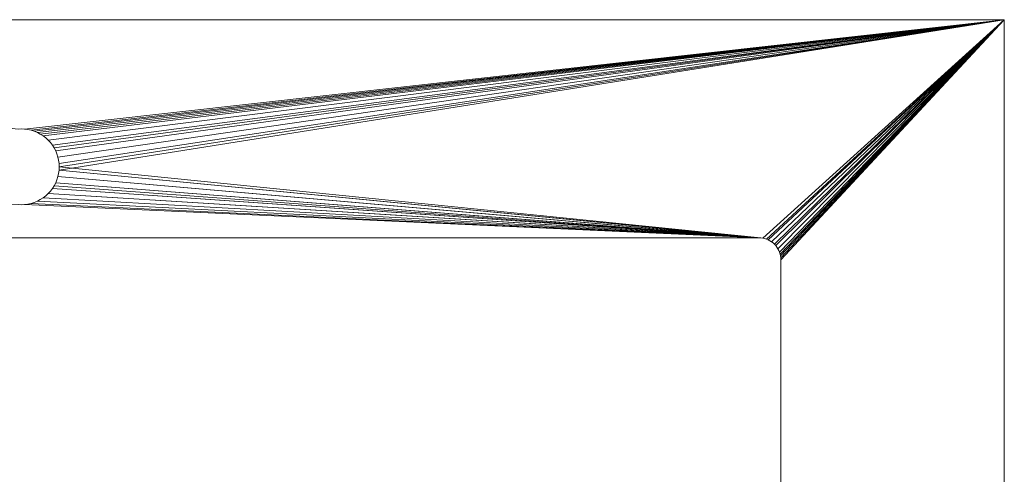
# Model space of a CAD drawing. Header units: millimetres. Extents: x -452 to 448, y -213 to 260.
# Tile 22 of 22: x -3 to 448, y 52 to 260. Entities that reach past the tile are written whole.
import ezdxf

# ---------------------------------------------------------------- set-up
doc = ezdxf.new("R2010")
doc.units = ezdxf.units.MM
doc.layers.add('LUCIDO_1', color=1, linetype='Continuous', lineweight=20, true_color=0xff0000)

# ---------------------------------------------------------------- blocks, each defined once
blk = doc.blocks.new('Group')
at = {"layer": 'LUCIDO_1', "color": 190, "linetype": 'Continuous', "lineweight": 15, "true_color": 0x6600ff, "transparency": 33554687}
for points in [[(448, 260, 500.11), (-452, 260, 500.11), (-3.51, 209.83, 500.11), (-2, 209.9, 500.11)], [(-452, 260, 488.11), (448, 260, 488.11), (-0.49, 209.83, 488.11), (-2, 209.9, 488.11)], [(-2, 209.9, 488.11), (-3.51, 209.83, 488.11), (-452, 260, 488.11)], [(-452, 260, 488.11), (-452, 260, 500.11), (448, 260, 500.11), (448, 260, 488.11), (-452, 260, 488.11)], [(-2, 209.9, 500.11), (-0.49, 209.83, 500.11), (448, 260, 500.11)], [(448, 260, 500.11), (-0.49, 209.83, 500.11), (1.01, 209.64, 500.11)], [(1.01, 209.64, 488.11), (-0.49, 209.83, 488.11), (448, 260, 488.11)], [(1.01, 209.64, 500.11), (2.49, 209.31, 500.11), (448, 260, 500.11)], [(448, 260, 488.11), (2.49, 209.31, 488.11), (1.01, 209.64, 488.11)], [(448, 260, 500.11), (2.49, 209.31, 500.11), (3.93, 208.85, 500.11)], [(3.93, 208.85, 488.11), (2.49, 209.31, 488.11), (448, 260, 488.11)], [(3.93, 208.85, 500.11), (5.33, 208.27, 500.11), (448, 260, 500.11)], [(5.33, 208.27, 488.11), (3.93, 208.85, 488.11), (448, 260, 488.11)], [(5.33, 208.27, 500.11), (6.67, 207.58, 500.11), (448, 260, 500.11)], [(6.67, 207.58, 488.11), (5.33, 208.27, 488.11), (448, 260, 488.11)], [(448, 260, 500.11), (6.67, 207.58, 500.11), (7.95, 206.76, 500.11)], [(448, 260, 488.11), (7.95, 206.76, 488.11), (6.67, 207.58, 488.11)], [(448, 260, 500.11), (7.95, 206.76, 500.11), (9.15, 205.84, 500.11)], [(9.15, 205.84, 488.11), (7.95, 206.76, 488.11), (448, 260, 488.11)], [(9.15, 205.84, 500.11), (10.27, 204.82, 500.11), (448, 260, 500.11)], [(448, 260, 488.11), (10.27, 204.82, 488.11), (9.15, 205.84, 488.11)], [(448, 260, 500.11), (10.27, 204.82, 500.11), (11.29, 203.7, 500.11)], [(11.29, 203.7, 488.11), (10.27, 204.82, 488.11), (448, 260, 488.11)], [(11.29, 203.7, 500.11), (12.21, 202.5, 500.11), (448, 260, 500.11)], [(448, 260, 488.11), (12.21, 202.5, 488.11), (11.29, 203.7, 488.11)], [(448, 260, 500.11), (12.21, 202.5, 500.11), (13.02, 201.23, 500.11)], [(13.02, 201.23, 488.11), (12.21, 202.5, 488.11), (448, 260, 488.11)], [(13.02, 201.23, 500.11), (13.72, 199.88, 500.11), (448, 260, 500.11)], [(13.72, 199.88, 488.11), (13.02, 201.23, 488.11), (448, 260, 488.11)], [(448, 260, 500.11), (13.72, 199.88, 500.11), (14.3, 198.49, 500.11)], [(14.3, 198.49, 488.11), (13.72, 199.88, 488.11), (448, 260, 488.11)], [(14.3, 198.49, 500.11), (14.76, 197.04, 500.11), (448, 260, 500.11)], [(448, 260, 488.11), (14.76, 197.04, 488.11), (14.3, 198.49, 488.11)], [(448, 260, 500.11), (14.76, 197.04, 500.11), (15.08, 195.56, 500.11)], [(15.08, 195.56, 488.11), (14.76, 197.04, 488.11), (448, 260, 488.11)], [(15.08, 195.56, 500.11), (15.28, 194.06, 500.11), (448, 260, 500.11)], [(448, 260, 488.11), (15.28, 194.06, 488.11), (15.08, 195.56, 488.11)], [(448, 260, 500.11), (15.28, 194.06, 500.11), (15.35, 192.55, 500.11), (336.57, 159.96, 500.11)], [(336.57, 159.96, 488.11), (15.28, 191.04, 488.11), (448, 260, 488.11)], [(15.28, 191.04, 488.11), (15.35, 192.55, 488.11), (448, 260, 488.11)], [(15.35, 192.55, 488.11), (15.28, 194.06, 488.11), (448, 260, 488.11)], [(336.57, 159.96, 500.11), (337.44, 159.85, 500.11), (448, 260, 500.11)], [(448, 260, 488.11), (337.44, 159.85, 488.11), (336.57, 159.96, 488.11)], [(448, 260, 500.11), (337.44, 159.85, 500.11), (338.29, 159.66, 500.11)], [(338.29, 159.66, 488.11), (337.44, 159.85, 488.11), (448, 260, 488.11)], [(338.29, 159.66, 500.11), (339.12, 159.4, 500.11), (448, 260, 500.11)], [(448, 260, 488.11), (339.12, 159.4, 488.11), (338.29, 159.66, 488.11)], [(339.12, 159.4, 500.11), (339.93, 159.06, 500.11), (448, 260, 500.11)], [(448, 260, 488.11), (339.93, 159.06, 488.11), (339.12, 159.4, 488.11)], [(448, 260, 500.11), (339.93, 159.06, 500.11), (340.7, 158.66, 500.11)], [(340.7, 158.66, 488.11), (339.93, 159.06, 488.11), (448, 260, 488.11)], [(340.7, 158.66, 500.11), (341.44, 158.19, 500.11), (448, 260, 500.11)], [(448, 260, 488.11), (341.44, 158.19, 488.11), (340.7, 158.66, 488.11)], [(448, 260, 500.11), (341.44, 158.19, 500.11), (342.13, 157.66, 500.11)], [(342.13, 157.66, 488.11), (341.44, 158.19, 488.11), (448, 260, 488.11)], [(342.13, 157.66, 500.11), (342.77, 157.07, 500.11), (448, 260, 500.11)], [(448, 260, 488.11), (342.77, 157.07, 488.11), (342.13, 157.66, 488.11)], [(342.77, 157.07, 500.11), (343.36, 156.43, 500.11), (448, 260, 500.11)], [(448, 260, 488.11), (343.36, 156.43, 488.11), (342.77, 157.07, 488.11)], [(448, 260, 500.11), (343.36, 156.43, 500.11), (343.89, 155.74, 500.11)], [(343.89, 155.74, 488.11), (343.36, 156.43, 488.11), (448, 260, 488.11)], [(343.89, 155.74, 500.11), (344.36, 155, 500.11), (448, 260, 500.11)], [(448, 260, 488.11), (344.36, 155, 488.11), (343.89, 155.74, 488.11)], [(448, 260, 500.11), (344.36, 155, 500.11), (344.76, 154.23, 500.11)], [(344.76, 154.23, 488.11), (344.36, 155, 488.11), (448, 260, 488.11)], [(344.76, 154.23, 500.11), (345.1, 153.42, 500.11), (448, 260, 500.11)], [(448, 260, 488.11), (345.1, 153.42, 488.11), (344.76, 154.23, 488.11)], [(345.1, 153.42, 500.11), (345.36, 152.59, 500.11), (448, 260, 500.11)], [(448, 260, 488.11), (345.36, 152.59, 488.11), (345.1, 153.42, 488.11)], [(448, 260, 500.11), (345.36, 152.59, 500.11), (345.55, 151.74, 500.11)], [(345.55, 151.74, 488.11), (345.36, 152.59, 488.11), (448, 260, 488.11)], [(345.55, 151.74, 500.11), (345.66, 150.87, 500.11), (448, 260, 500.11)], [(345.66, 150.87, 488.11), (345.55, 151.74, 488.11), (448, 260, 488.11)], [(345.66, 150.87, 500.11), (345.7, 150, 500.11), (448, 260, 500.11)], [(345.7, 150, 488.11), (345.66, 150.87, 488.11), (448, 260, 488.11)], [(448, -213, 500.11), (448, 260, 500.11), (345.7, 150, 500.11), (345.7, -130, 500.11)], [(448, 260, 488.11), (448, -213, 488.11), (345.7, -130, 488.11), (345.7, 150, 488.11)], [(448, 260, 488.11), (448, 260, 500.11), (448, -213, 500.11), (448, -213, 488.11), (448, 260, 488.11)], [(-2, 209.9, 488.11), (-2, 209.9, 500.11), (-3.51, 209.83, 500.11), (-3.51, 209.83, 488.11), (-2, 209.9, 488.11)], [(-0.49, 209.83, 488.11), (-0.49, 209.83, 500.11), (-2, 209.9, 500.11), (-2, 209.9, 488.11), (-0.49, 209.83, 488.11)], [(1.01, 209.64, 488.11), (1.01, 209.64, 500.11), (-0.49, 209.83, 500.11), (-0.49, 209.83, 488.11), (1.01, 209.64, 488.11)], [(2.49, 209.31, 488.11), (2.49, 209.31, 500.11), (1.01, 209.64, 500.11), (1.01, 209.64, 488.11), (2.49, 209.31, 488.11)], [(3.93, 208.85, 488.11), (3.93, 208.85, 500.11), (2.49, 209.31, 500.11), (2.49, 209.31, 488.11), (3.93, 208.85, 488.11)], [(5.33, 208.27, 488.11), (5.33, 208.27, 500.11), (3.93, 208.85, 500.11), (3.93, 208.85, 488.11), (5.33, 208.27, 488.11)], [(6.67, 207.58, 488.11), (6.67, 207.58, 500.11), (5.33, 208.27, 500.11), (5.33, 208.27, 488.11), (6.67, 207.58, 488.11)], [(7.95, 206.76, 488.11), (7.95, 206.76, 500.11), (6.67, 207.58, 500.11), (6.67, 207.58, 488.11), (7.95, 206.76, 488.11)], [(9.15, 205.84, 488.11), (9.15, 205.84, 500.11), (7.95, 206.76, 500.11), (7.95, 206.76, 488.11), (9.15, 205.84, 488.11)], [(10.27, 204.82, 488.11), (10.27, 204.82, 500.11), (9.15, 205.84, 500.11), (9.15, 205.84, 488.11), (10.27, 204.82, 488.11)], [(11.29, 203.7, 488.11), (11.29, 203.7, 500.11), (10.27, 204.82, 500.11), (10.27, 204.82, 488.11), (11.29, 203.7, 488.11)], [(12.21, 202.5, 488.11), (12.21, 202.5, 500.11), (11.29, 203.7, 500.11), (11.29, 203.7, 488.11), (12.21, 202.5, 488.11)], [(13.02, 201.23, 488.11), (13.02, 201.23, 500.11), (12.21, 202.5, 500.11), (12.21, 202.5, 488.11), (13.02, 201.23, 488.11)], [(13.72, 199.88, 488.11), (13.72, 199.88, 500.11), (13.02, 201.23, 500.11), (13.02, 201.23, 488.11), (13.72, 199.88, 488.11)], [(14.3, 198.49, 488.11), (14.3, 198.49, 500.11), (13.72, 199.88, 500.11), (13.72, 199.88, 488.11), (14.3, 198.49, 488.11)], [(14.76, 197.04, 488.11), (14.76, 197.04, 500.11), (14.3, 198.49, 500.11), (14.3, 198.49, 488.11), (14.76, 197.04, 488.11)], [(15.08, 195.56, 488.11), (15.08, 195.56, 500.11), (14.76, 197.04, 500.11), (14.76, 197.04, 488.11), (15.08, 195.56, 488.11)], [(15.28, 194.06, 488.11), (15.28, 194.06, 500.11), (15.08, 195.56, 500.11), (15.08, 195.56, 488.11), (15.28, 194.06, 488.11)], [(15.35, 192.55, 488.11), (15.35, 192.55, 500.11), (15.28, 194.06, 500.11), (15.28, 194.06, 488.11), (15.35, 192.55, 488.11)], [(14.76, 188.06, 488.11), (14.76, 188.06, 500.11), (15.08, 189.54, 500.11), (15.08, 189.54, 488.11), (14.76, 188.06, 488.11)], [(15.08, 189.54, 500.11), (14.76, 188.06, 500.11), (335.7, 160, 500.11)], [(336.57, 159.96, 488.11), (14.76, 188.06, 488.11), (15.08, 189.54, 488.11)], [(15.08, 189.54, 488.11), (15.08, 189.54, 500.11), (15.28, 191.04, 500.11), (15.28, 191.04, 488.11), (15.08, 189.54, 488.11)], [(335.7, 160, 500.11), (15.28, 191.04, 500.11), (15.08, 189.54, 500.11)], [(15.08, 189.54, 488.11), (15.28, 191.04, 488.11), (336.57, 159.96, 488.11)], [(15.28, 191.04, 488.11), (15.28, 191.04, 500.11), (15.35, 192.55, 500.11), (15.35, 192.55, 488.11), (15.28, 191.04, 488.11)], [(335.7, 160, 500.11), (336.57, 159.96, 500.11), (15.35, 192.55, 500.11), (15.28, 191.04, 500.11)], [(13.02, 183.88, 488.11), (13.02, 183.88, 500.11), (13.72, 185.22, 500.11), (13.72, 185.22, 488.11), (13.02, 183.88, 488.11)], [(13.72, 185.22, 500.11), (13.02, 183.88, 500.11), (335.7, 160, 500.11)], [(13.02, 183.88, 488.11), (13.72, 185.22, 488.11), (336.57, 159.96, 488.11)], [(13.72, 185.22, 488.11), (13.72, 185.22, 500.11), (14.3, 186.62, 500.11), (14.3, 186.62, 488.11), (13.72, 185.22, 488.11)], [(14.3, 186.62, 500.11), (13.72, 185.22, 500.11), (335.7, 160, 500.11)], [(336.57, 159.96, 488.11), (13.72, 185.22, 488.11), (14.3, 186.62, 488.11)], [(14.3, 186.62, 488.11), (14.3, 186.62, 500.11), (14.76, 188.06, 500.11), (14.76, 188.06, 488.11), (14.3, 186.62, 488.11)], [(335.7, 160, 500.11), (14.76, 188.06, 500.11), (14.3, 186.62, 500.11)], [(14.3, 186.62, 488.11), (14.76, 188.06, 488.11), (336.57, 159.96, 488.11)], [(10.27, 180.28, 488.11), (10.27, 180.28, 500.11), (11.29, 181.4, 500.11), (11.29, 181.4, 488.11), (10.27, 180.28, 488.11)], [(11.29, 181.4, 500.11), (10.27, 180.28, 500.11), (335.7, 160, 500.11)], [(336.57, 159.96, 488.11), (10.27, 180.28, 488.11), (11.29, 181.4, 488.11)], [(11.29, 181.4, 488.11), (11.29, 181.4, 500.11), (12.21, 182.6, 500.11), (12.21, 182.6, 488.11), (11.29, 181.4, 488.11)], [(335.7, 160, 500.11), (12.21, 182.6, 500.11), (11.29, 181.4, 500.11)], [(11.29, 181.4, 488.11), (12.21, 182.6, 488.11), (336.57, 159.96, 488.11)], [(12.21, 182.6, 488.11), (12.21, 182.6, 500.11), (13.02, 183.88, 500.11), (13.02, 183.88, 488.11), (12.21, 182.6, 488.11)], [(13.02, 183.88, 500.11), (12.21, 182.6, 500.11), (335.7, 160, 500.11)], [(336.57, 159.96, 488.11), (12.21, 182.6, 488.11), (13.02, 183.88, 488.11)], [(2.49, 175.79, 488.11), (2.49, 175.79, 500.11), (3.93, 176.25, 500.11), (3.93, 176.25, 488.11), (2.49, 175.79, 488.11)], [(3.93, 176.25, 500.11), (2.49, 175.79, 500.11), (335.7, 160, 500.11)], [(335.7, 160, 488.11), (2.49, 175.79, 488.11), (3.93, 176.25, 488.11)], [(3.93, 176.25, 488.11), (3.93, 176.25, 500.11), (5.33, 176.83, 500.11), (5.33, 176.83, 488.11), (3.93, 176.25, 488.11)], [(335.7, 160, 500.11), (5.33, 176.83, 500.11), (3.93, 176.25, 500.11)], [(3.93, 176.25, 488.11), (5.33, 176.83, 488.11), (335.7, 160, 488.11)], [(5.33, 176.83, 488.11), (5.33, 176.83, 500.11), (6.67, 177.53, 500.11), (6.67, 177.53, 488.11), (5.33, 176.83, 488.11)], [(6.67, 177.53, 500.11), (5.33, 176.83, 500.11), (335.7, 160, 500.11)], [(335.7, 160, 488.11), (5.33, 176.83, 488.11), (6.67, 177.53, 488.11)], [(6.67, 177.53, 488.11), (6.67, 177.53, 500.11), (7.95, 178.34, 500.11), (7.95, 178.34, 488.11), (6.67, 177.53, 488.11)], [(335.7, 160, 500.11), (7.95, 178.34, 500.11), (6.67, 177.53, 500.11)], [(6.67, 177.53, 488.11), (7.95, 178.34, 488.11), (335.7, 160, 488.11)], [(7.95, 178.34, 488.11), (7.95, 178.34, 500.11), (9.15, 179.26, 500.11), (9.15, 179.26, 488.11), (7.95, 178.34, 488.11)], [(9.15, 179.26, 500.11), (7.95, 178.34, 500.11), (335.7, 160, 500.11)], [(336.57, 159.96, 488.11), (335.7, 160, 488.11), (7.95, 178.34, 488.11), (9.15, 179.26, 488.11)], [(9.15, 179.26, 488.11), (9.15, 179.26, 500.11), (10.27, 180.28, 500.11), (10.27, 180.28, 488.11), (9.15, 179.26, 488.11)], [(335.7, 160, 500.11), (10.27, 180.28, 500.11), (9.15, 179.26, 500.11)], [(9.15, 179.26, 488.11), (10.27, 180.28, 488.11), (336.57, 159.96, 488.11)], [(-339.3, 160, 500.11), (335.7, 160, 500.11), (-0.49, 175.27, 500.11), (-2, 175.2, 500.11)], [(-2, 175.2, 500.11), (-3.51, 175.27, 500.11), (-339.3, 160, 500.11)], [(335.7, 160, 488.11), (-339.3, 160, 488.11), (-3.51, 175.27, 488.11), (-2, 175.2, 488.11)], [(-3.51, 175.27, 488.11), (-3.51, 175.27, 500.11), (-2, 175.2, 500.11), (-2, 175.2, 488.11), (-3.51, 175.27, 488.11)], [(-2, 175.2, 488.11), (-2, 175.2, 500.11), (-0.49, 175.27, 500.11), (-0.49, 175.27, 488.11), (-2, 175.2, 488.11)], [(-2, 175.2, 488.11), (-0.49, 175.27, 488.11), (335.7, 160, 488.11)], [(-0.49, 175.27, 488.11), (-0.49, 175.27, 500.11), (1.01, 175.47, 500.11), (1.01, 175.47, 488.11), (-0.49, 175.27, 488.11)], [(1.01, 175.47, 500.11), (-0.49, 175.27, 500.11), (335.7, 160, 500.11)], [(335.7, 160, 488.11), (-0.49, 175.27, 488.11), (1.01, 175.47, 488.11)], [(1.01, 175.47, 488.11), (1.01, 175.47, 500.11), (2.49, 175.79, 500.11), (2.49, 175.79, 488.11), (1.01, 175.47, 488.11)], [(335.7, 160, 500.11), (2.49, 175.79, 500.11), (1.01, 175.47, 500.11)], [(1.01, 175.47, 488.11), (2.49, 175.79, 488.11), (335.7, 160, 488.11)], [(-339.3, 160, 500.11), (-339.3, 160, 488.11), (335.7, 160, 488.11), (335.7, 160, 500.11), (-339.3, 160, 500.11)], [(336.57, 159.96, 488.11), (336.57, 159.96, 500.11), (335.7, 160, 500.11), (335.7, 160, 488.11), (336.57, 159.96, 488.11)], [(337.44, 159.85, 488.11), (337.44, 159.85, 500.11), (336.57, 159.96, 500.11), (336.57, 159.96, 488.11), (337.44, 159.85, 488.11)], [(338.29, 159.66, 488.11), (338.29, 159.66, 500.11), (337.44, 159.85, 500.11), (337.44, 159.85, 488.11), (338.29, 159.66, 488.11)], [(339.12, 159.4, 488.11), (339.12, 159.4, 500.11), (338.29, 159.66, 500.11), (338.29, 159.66, 488.11), (339.12, 159.4, 488.11)], [(339.93, 159.06, 488.11), (339.93, 159.06, 500.11), (339.12, 159.4, 500.11), (339.12, 159.4, 488.11), (339.93, 159.06, 488.11)], [(340.7, 158.66, 488.11), (340.7, 158.66, 500.11), (339.93, 159.06, 500.11), (339.93, 159.06, 488.11), (340.7, 158.66, 488.11)], [(341.44, 158.19, 488.11), (341.44, 158.19, 500.11), (340.7, 158.66, 500.11), (340.7, 158.66, 488.11), (341.44, 158.19, 488.11)], [(342.13, 157.66, 488.11), (342.13, 157.66, 500.11), (341.44, 158.19, 500.11), (341.44, 158.19, 488.11), (342.13, 157.66, 488.11)], [(342.77, 157.07, 488.11), (342.77, 157.07, 500.11), (342.13, 157.66, 500.11), (342.13, 157.66, 488.11), (342.77, 157.07, 488.11)], [(343.36, 156.43, 488.11), (343.36, 156.43, 500.11), (342.77, 157.07, 500.11), (342.77, 157.07, 488.11), (343.36, 156.43, 488.11)], [(343.89, 155.74, 488.11), (343.89, 155.74, 500.11), (343.36, 156.43, 500.11), (343.36, 156.43, 488.11), (343.89, 155.74, 488.11)], [(344.36, 155, 488.11), (344.36, 155, 500.11), (343.89, 155.74, 500.11), (343.89, 155.74, 488.11), (344.36, 155, 488.11)], [(344.76, 154.23, 488.11), (344.76, 154.23, 500.11), (344.36, 155, 500.11), (344.36, 155, 488.11), (344.76, 154.23, 488.11)], [(345.1, 153.42, 488.11), (345.1, 153.42, 500.11), (344.76, 154.23, 500.11), (344.76, 154.23, 488.11), (345.1, 153.42, 488.11)], [(345.36, 152.59, 488.11), (345.36, 152.59, 500.11), (345.1, 153.42, 500.11), (345.1, 153.42, 488.11), (345.36, 152.59, 488.11)], [(345.55, 151.74, 488.11), (345.55, 151.74, 500.11), (345.36, 152.59, 500.11), (345.36, 152.59, 488.11), (345.55, 151.74, 488.11)], [(345.66, 150.87, 488.11), (345.66, 150.87, 500.11), (345.55, 151.74, 500.11), (345.55, 151.74, 488.11), (345.66, 150.87, 488.11)], [(345.7, 150, 488.11), (345.7, 150, 500.11), (345.66, 150.87, 500.11), (345.66, 150.87, 488.11), (345.7, 150, 488.11)], [(345.7, 150, 500.11), (345.7, 150, 488.11), (345.7, -130, 488.11), (345.7, -130, 500.11), (345.7, 150, 500.11)]]:
    blk.add_polyline3d(points, dxfattribs=at)

msp = doc.modelspace()

# ---------------------------------------------------------------- block references
at = {"layer": 'LUCIDO_1', "color": 190, "true_color": 0x6600ff, "transparency": 33554687}
msp.add_blockref('Group', (0, 0), dxfattribs=at)

doc.saveas('drawing.dxf')
